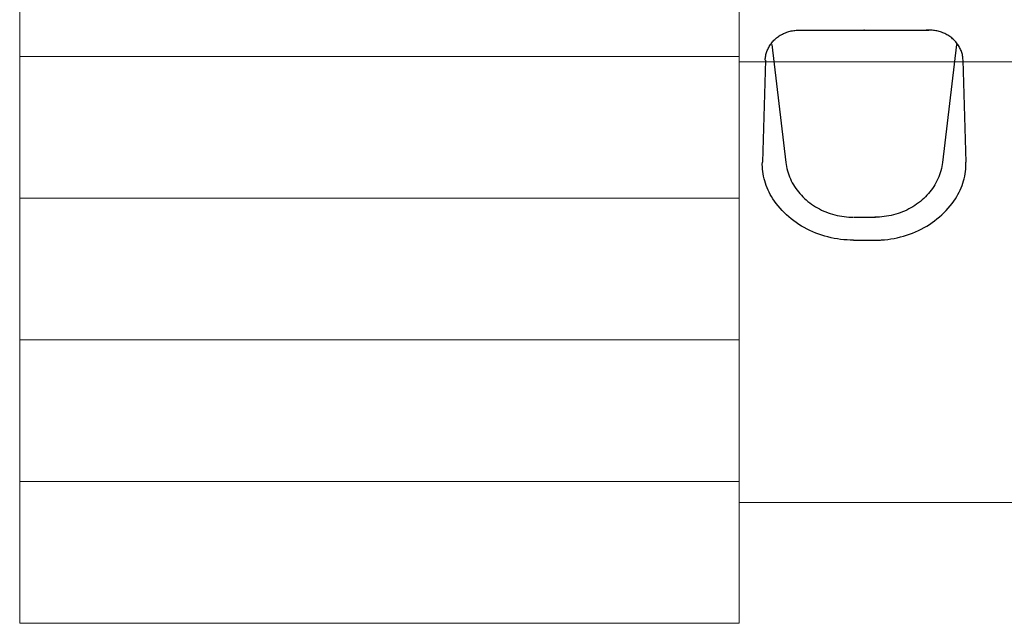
# Model space of a CAD drawing. Header units: millimetres. Extents: x -12988 to 25758, y 6227 to 71097.
# Tile 6 of 28: x 4364 to 4551, y 18035 to 18150. Entities that reach past the tile are written whole.
import ezdxf

# ---------------------------------------------------------------- set-up
doc = ezdxf.new("R2010")
doc.units = ezdxf.units.MM
doc.layers.add('!WYPOSAŻENIE', color=4, linetype='Continuous')
doc.layers.add('0! WIZJA', color=210, linetype='Continuous', lineweight=18)

# ---------------------------------------------------------------- blocks, each defined once
blk = doc.blocks.new('*U120')
at = {"layer": '!WYPOSAŻENIE'}
for p, q in [((-16.51, 18.64), (-16.33, 18.77)), ((-16.51, 18.64), (-16.33, 18.77)), ((-16.33, 18.77), (-16.15, 18.9)), ((-16.33, 18.77), (-16.15, 18.9)), ((-16.15, 18.9), (-15.96, 19.02)), ((-16.15, 18.9), (-15.96, 19.02)), ((-15.96, 19.02), (-15.77, 19.13)), ((-15.96, 19.02), (-15.77, 19.13)), ((-15.77, 19.13), (-15.57, 19.23)), ((-15.77, 19.13), (-15.57, 19.23)), ((-15.57, 19.23), (-15.37, 19.33)), ((-15.57, 19.23), (-15.37, 19.33)), ((-15.37, 19.33), (-15.16, 19.43)), ((-15.37, 19.33), (-15.16, 19.43)), ((-15.16, 19.43), (-14.96, 19.51)), ((-15.16, 19.43), (-14.96, 19.51)), ((-14.96, 19.51), (-14.74, 19.6)), ((-14.96, 19.51), (-14.74, 19.6)), ((-14.74, 19.6), (-14.53, 19.67)), ((-14.74, 19.6), (-14.53, 19.67)), ((-14.53, 19.67), (-14.31, 19.74)), ((-14.53, 19.67), (-14.31, 19.74)), ((-14.31, 19.74), (-14.09, 19.8)), ((-14.31, 19.74), (-14.09, 19.8)), ((-14.09, 19.8), (-13.87, 19.85)), ((-14.09, 19.8), (-13.87, 19.85)), ((-13.87, 19.85), (-13.65, 19.89)), ((-13.87, 19.85), (-13.65, 19.89)), ((-13.65, 19.89), (-13.42, 19.93)), ((-13.65, 19.89), (-13.42, 19.93)), ((-13.42, 19.93), (-13.2, 19.96)), ((-13.42, 19.93), (-13.2, 19.96)), ((-13.2, 19.96), (-12.97, 19.99)), ((-13.2, 19.96), (-12.97, 19.99)), ((-12.97, 19.99), (-12.74, 20)), ((-12.97, 19.99), (-12.74, 20)), ((-12.74, 20), (-12.51, 20.01)), ((-12.74, 20), (-12.51, 20.01)), ((-12.51, 20.01), (-12.28, 20.02)), ((-12.51, 20.01), (-12.28, 20.02)), ((12.32, 19.98), (-12.32, 19.98)), ((12.32, 19.98), (-12.32, 19.98)), ((-12.28, 20.02), (-12.05, 20.01)), ((-12.28, 20.02), (-12.05, 20.01)), ((-12.05, 20.01), (-11.82, 20)), ((-12.05, 20.01), (-11.82, 20)), ((12.05, 20.01), (11.82, 20)), ((12.05, 20.01), (11.82, 20)), ((12.28, 20.02), (12.05, 20.01)), ((12.28, 20.02), (12.05, 20.01)), ((12.51, 20.01), (12.28, 20.02)), ((12.51, 20.01), (12.28, 20.02)), ((12.74, 20), (12.51, 20.01)), ((12.74, 20), (12.51, 20.01)), ((12.97, 19.99), (12.74, 20)), ((12.97, 19.99), (12.74, 20)), ((13.2, 19.96), (12.97, 19.99)), ((13.2, 19.96), (12.97, 19.99)), ((13.42, 19.93), (13.2, 19.96)), ((13.42, 19.93), (13.2, 19.96)), ((13.65, 19.89), (13.42, 19.93)), ((13.65, 19.89), (13.42, 19.93)), ((13.87, 19.85), (13.65, 19.89)), ((13.87, 19.85), (13.65, 19.89)), ((14.09, 19.8), (13.87, 19.85)), ((14.09, 19.8), (13.87, 19.85)), ((14.31, 19.74), (14.09, 19.8)), ((14.31, 19.74), (14.09, 19.8)), ((14.53, 19.67), (14.31, 19.74)), ((14.53, 19.67), (14.31, 19.74)), ((14.74, 19.6), (14.53, 19.67)), ((14.74, 19.6), (14.53, 19.67)), ((14.96, 19.51), (14.74, 19.6)), ((14.96, 19.51), (14.74, 19.6)), ((15.16, 19.43), (14.96, 19.51)), ((15.16, 19.43), (14.96, 19.51)), ((15.37, 19.33), (15.16, 19.43)), ((15.37, 19.33), (15.16, 19.43)), ((15.57, 19.23), (15.37, 19.33)), ((15.57, 19.23), (15.37, 19.33)), ((15.77, 19.13), (15.57, 19.23)), ((15.77, 19.13), (15.57, 19.23)), ((15.96, 19.02), (15.77, 19.13)), ((15.96, 19.02), (15.77, 19.13)), ((16.15, 18.9), (15.96, 19.02)), ((16.15, 18.9), (15.96, 19.02)), ((16.33, 18.77), (16.15, 18.9)), ((16.33, 18.77), (16.15, 18.9)), ((16.51, 18.64), (16.33, 18.77)), ((16.51, 18.64), (16.33, 18.77)), ((-18.18, 16.7), (-18.08, 16.89)), ((-18.18, 16.7), (-18.08, 16.89)), ((-18.08, 16.89), (-17.97, 17.07)), ((-18.08, 16.89), (-17.97, 17.07)), ((-17.97, 17.07), (-17.85, 17.24)), ((-17.97, 17.07), (-17.85, 17.24)), ((-17.85, 17.24), (-17.73, 17.42)), ((-17.85, 17.24), (-17.73, 17.42)), ((-17.73, 17.42), (-17.6, 17.59)), ((-17.73, 17.42), (-17.6, 17.59)), ((-17.6, 17.59), (-17.46, 17.75)), ((-17.6, 17.59), (-17.46, 17.75)), ((-17.56, 17.29), (-14.92, -5.19)), ((-17.56, 17.29), (-14.92, -5.19)), ((-17.46, 17.75), (-17.32, 17.91)), ((-17.46, 17.75), (-17.32, 17.91)), ((-17.32, 17.91), (-17.17, 18.07)), ((-17.32, 17.91), (-17.17, 18.07)), ((-17.17, 18.07), (-17.01, 18.22)), ((-17.17, 18.07), (-17.01, 18.22)), ((-17.01, 18.22), (-16.85, 18.37)), ((-17.01, 18.22), (-16.85, 18.37)), ((-16.85, 18.37), (-16.68, 18.51)), ((-16.85, 18.37), (-16.68, 18.51)), ((-16.68, 18.51), (-16.51, 18.64)), ((-16.68, 18.51), (-16.51, 18.64)), ((17.56, 17.29), (14.92, -5.19)), ((17.56, 17.29), (14.92, -5.19)), ((16.68, 18.51), (16.51, 18.64)), ((16.68, 18.51), (16.51, 18.64)), ((16.85, 18.37), (16.68, 18.51)), ((16.85, 18.37), (16.68, 18.51)), ((17.01, 18.22), (16.85, 18.37)), ((17.01, 18.22), (16.85, 18.37)), ((17.17, 18.07), (17.01, 18.22)), ((17.17, 18.07), (17.01, 18.22)), ((17.32, 17.91), (17.17, 18.07)), ((17.32, 17.91), (17.17, 18.07)), ((17.46, 17.75), (17.32, 17.91)), ((17.46, 17.75), (17.32, 17.91)), ((17.6, 17.59), (17.46, 17.75)), ((17.6, 17.59), (17.46, 17.75)), ((17.73, 17.42), (17.6, 17.59)), ((17.73, 17.42), (17.6, 17.59)), ((17.85, 17.24), (17.73, 17.42)), ((17.85, 17.24), (17.73, 17.42)), ((17.97, 17.07), (17.85, 17.24)), ((17.97, 17.07), (17.85, 17.24)), ((18.08, 16.89), (17.97, 17.07)), ((18.08, 16.89), (17.97, 17.07)), ((18.18, 16.7), (18.08, 16.89)), ((18.18, 16.7), (18.08, 16.89)), ((-18.77, 14.93), (-18.74, 15.13)), ((-18.77, 14.93), (-18.74, 15.13)), ((-18.74, 15.13), (-18.7, 15.34)), ((-18.74, 15.13), (-18.7, 15.34)), ((-18.7, 15.34), (-18.65, 15.54)), ((-18.7, 15.34), (-18.65, 15.54)), ((-18.65, 15.54), (-18.59, 15.74)), ((-18.65, 15.54), (-18.59, 15.74)), ((-18.59, 15.74), (-18.52, 15.93)), ((-18.59, 15.74), (-18.52, 15.93)), ((-18.52, 15.93), (-18.45, 16.13)), ((-18.52, 15.93), (-18.45, 16.13)), ((-18.45, 16.13), (-18.37, 16.32)), ((-18.45, 16.13), (-18.37, 16.32)), ((-18.37, 16.32), (-18.28, 16.51)), ((-18.37, 16.32), (-18.28, 16.51)), ((-18.28, 16.51), (-18.18, 16.7)), ((-18.28, 16.51), (-18.18, 16.7)), ((18.28, 16.51), (18.18, 16.7)), ((18.28, 16.51), (18.18, 16.7)), ((18.37, 16.32), (18.28, 16.51)), ((18.37, 16.32), (18.28, 16.51)), ((18.45, 16.13), (18.37, 16.32)), ((18.45, 16.13), (18.37, 16.32)), ((18.52, 15.93), (18.45, 16.13)), ((18.52, 15.93), (18.45, 16.13)), ((18.59, 15.74), (18.52, 15.93)), ((18.59, 15.74), (18.52, 15.93)), ((18.65, 15.54), (18.59, 15.74)), ((18.65, 15.54), (18.59, 15.74)), ((18.7, 15.34), (18.65, 15.54)), ((18.7, 15.34), (18.65, 15.54)), ((18.74, 15.13), (18.7, 15.34)), ((18.74, 15.13), (18.7, 15.34)), ((18.77, 14.93), (18.74, 15.13)), ((18.77, 14.93), (18.74, 15.13)), ((-18.8, 14.31), (-19.38, -5.13)), ((-18.8, 14.31), (-19.38, -5.13)), ((-18.83, 14.31), (-18.82, 14.52)), ((-18.83, 14.31), (-18.82, 14.52)), ((-18.82, 14.52), (-18.8, 14.72)), ((-18.82, 14.52), (-18.8, 14.72)), ((-18.8, 14.72), (-18.77, 14.93)), ((-18.8, 14.72), (-18.77, 14.93)), ((18.8, 14.72), (18.77, 14.93)), ((18.8, 14.72), (18.77, 14.93)), ((18.82, 14.52), (18.8, 14.72)), ((18.82, 14.52), (18.8, 14.72)), ((18.8, 14.31), (19.38, -5.13)), ((18.8, 14.31), (19.38, -5.13)), ((18.83, 14.31), (18.82, 14.52)), ((18.83, 14.31), (18.82, 14.52)), ((-19.39, -5.58), (-19.38, -5.13)), ((-19.39, -5.58), (-19.38, -5.13)), ((-19.37, -6.04), (-19.39, -5.58)), ((-19.37, -6.04), (-19.39, -5.58)), ((-14.92, -5.19), (-14.87, -5.59)), ((-14.92, -5.19), (-14.87, -5.59)), ((-14.87, -5.59), (-14.8, -5.99)), ((-14.87, -5.59), (-14.8, -5.99)), ((14.87, -5.59), (14.8, -5.99)), ((14.87, -5.59), (14.8, -5.99)), ((14.87, -5.59), (14.8, -5.99)), ((14.87, -5.59), (14.8, -5.99)), ((14.92, -5.19), (14.87, -5.59)), ((14.92, -5.19), (14.87, -5.59)), ((14.92, -5.19), (14.87, -5.59)), ((14.92, -5.19), (14.87, -5.59)), ((19.37, -6.04), (19.39, -5.58)), ((19.37, -6.04), (19.39, -5.58)), ((19.39, -5.58), (19.38, -5.13)), ((19.39, -5.58), (19.38, -5.13)), ((-19.34, -6.5), (-19.37, -6.04)), ((-19.34, -6.5), (-19.37, -6.04)), ((-19.29, -6.95), (-19.34, -6.5)), ((-19.29, -6.95), (-19.34, -6.5)), ((-19.23, -7.4), (-19.29, -6.95)), ((-19.23, -7.4), (-19.29, -6.95)), ((-19.15, -7.85), (-19.23, -7.4)), ((-19.15, -7.85), (-19.23, -7.4)), ((-14.8, -5.99), (-14.71, -6.39)), ((-14.8, -5.99), (-14.71, -6.39)), ((-14.71, -6.39), (-14.61, -6.79)), ((-14.71, -6.39), (-14.61, -6.79)), ((-14.61, -6.79), (-14.49, -7.18)), ((-14.61, -6.79), (-14.49, -7.18)), ((-14.49, -7.18), (-14.36, -7.57)), ((-14.49, -7.18), (-14.36, -7.57)), ((14.49, -7.18), (14.36, -7.57)), ((14.49, -7.18), (14.36, -7.57)), ((14.49, -7.18), (14.36, -7.57)), ((14.49, -7.18), (14.36, -7.57)), ((14.61, -6.79), (14.49, -7.18)), ((14.61, -6.79), (14.49, -7.18)), ((14.61, -6.79), (14.49, -7.18)), ((14.61, -6.79), (14.49, -7.18)), ((14.71, -6.39), (14.61, -6.79)), ((14.71, -6.39), (14.61, -6.79)), ((14.71, -6.39), (14.61, -6.79)), ((14.71, -6.39), (14.61, -6.79)), ((14.8, -5.99), (14.71, -6.39)), ((14.8, -5.99), (14.71, -6.39)), ((14.8, -5.99), (14.71, -6.39)), ((14.8, -5.99), (14.71, -6.39)), ((19.15, -7.85), (19.23, -7.4)), ((19.15, -7.85), (19.23, -7.4)), ((19.23, -7.4), (19.29, -6.95)), ((19.23, -7.4), (19.29, -6.95)), ((19.29, -6.95), (19.34, -6.5)), ((19.29, -6.95), (19.34, -6.5)), ((19.34, -6.5), (19.37, -6.04)), ((19.34, -6.5), (19.37, -6.04)), ((-19.05, -8.3), (-19.15, -7.85)), ((-19.05, -8.3), (-19.15, -7.85)), ((-18.93, -8.74), (-19.05, -8.3)), ((-18.93, -8.74), (-19.05, -8.3)), ((-18.79, -9.18), (-18.93, -8.74)), ((-18.79, -9.18), (-18.93, -8.74)), ((-18.64, -9.62), (-18.79, -9.18)), ((-18.64, -9.62), (-18.79, -9.18)), ((-14.36, -7.57), (-14.21, -7.96)), ((-14.36, -7.57), (-14.21, -7.96)), ((-14.21, -7.96), (-14.05, -8.34)), ((-14.21, -7.96), (-14.05, -8.34)), ((-14.05, -8.34), (-13.87, -8.71)), ((-14.05, -8.34), (-13.87, -8.71)), ((-13.87, -8.71), (-13.68, -9.08)), ((-13.87, -8.71), (-13.68, -9.08)), ((-13.68, -9.08), (-13.47, -9.45)), ((-13.68, -9.08), (-13.47, -9.45)), ((13.68, -9.08), (13.47, -9.45)), ((13.68, -9.08), (13.47, -9.45)), ((13.68, -9.08), (13.47, -9.45)), ((13.68, -9.08), (13.47, -9.45)), ((13.87, -8.71), (13.68, -9.08)), ((13.87, -8.71), (13.68, -9.08)), ((13.87, -8.71), (13.68, -9.08)), ((13.87, -8.71), (13.68, -9.08)), ((14.05, -8.34), (13.87, -8.71)), ((14.05, -8.34), (13.87, -8.71)), ((14.05, -8.34), (13.87, -8.71)), ((14.05, -8.34), (13.87, -8.71)), ((14.21, -7.96), (14.05, -8.34)), ((14.21, -7.96), (14.05, -8.34)), ((14.21, -7.96), (14.05, -8.34)), ((14.21, -7.96), (14.05, -8.34)), ((14.36, -7.57), (14.21, -7.96)), ((14.36, -7.57), (14.21, -7.96)), ((14.36, -7.57), (14.21, -7.96)), ((14.36, -7.57), (14.21, -7.96)), ((18.64, -9.62), (18.79, -9.18)), ((18.64, -9.62), (18.79, -9.18)), ((18.79, -9.18), (18.93, -8.74)), ((18.79, -9.18), (18.93, -8.74)), ((18.93, -8.74), (19.05, -8.3)), ((18.93, -8.74), (19.05, -8.3)), ((19.05, -8.3), (19.15, -7.85)), ((19.05, -8.3), (19.15, -7.85)), ((-18.47, -10.05), (-18.64, -9.62)), ((-18.47, -10.05), (-18.64, -9.62)), ((-18.29, -10.48), (-18.47, -10.05)), ((-18.29, -10.48), (-18.47, -10.05)), ((-18.09, -10.89), (-18.29, -10.48)), ((-18.09, -10.89), (-18.29, -10.48)), ((-17.87, -11.31), (-18.09, -10.89)), ((-17.87, -11.31), (-18.09, -10.89)), ((-13.47, -9.45), (-13.25, -9.8)), ((-13.47, -9.45), (-13.25, -9.8)), ((-13.25, -9.8), (-13.02, -10.15)), ((-13.25, -9.8), (-13.02, -10.15)), ((-13.02, -10.15), (-12.77, -10.49)), ((-13.02, -10.15), (-12.77, -10.49)), ((-12.77, -10.49), (-12.51, -10.83)), ((-12.77, -10.49), (-12.51, -10.83)), ((-12.51, -10.83), (-12.24, -11.15)), ((-12.51, -10.83), (-12.24, -11.15)), ((-12.24, -11.15), (-11.96, -11.47)), ((-12.24, -11.15), (-11.96, -11.47)), ((12.24, -11.15), (11.96, -11.47)), ((12.24, -11.15), (11.96, -11.47)), ((12.24, -11.15), (11.96, -11.47)), ((12.24, -11.15), (11.96, -11.47)), ((12.51, -10.83), (12.24, -11.15)), ((12.51, -10.83), (12.24, -11.15)), ((12.51, -10.83), (12.24, -11.15)), ((12.51, -10.83), (12.24, -11.15)), ((12.77, -10.49), (12.51, -10.83)), ((12.77, -10.49), (12.51, -10.83)), ((12.77, -10.49), (12.51, -10.83)), ((12.77, -10.49), (12.51, -10.83)), ((13.02, -10.15), (12.77, -10.49)), ((13.02, -10.15), (12.77, -10.49)), ((13.02, -10.15), (12.77, -10.49)), ((13.02, -10.15), (12.77, -10.49)), ((13.25, -9.8), (13.02, -10.15)), ((13.25, -9.8), (13.02, -10.15)), ((13.25, -9.8), (13.02, -10.15)), ((13.25, -9.8), (13.02, -10.15)), ((13.47, -9.45), (13.25, -9.8)), ((13.47, -9.45), (13.25, -9.8)), ((13.47, -9.45), (13.25, -9.8)), ((13.47, -9.45), (13.25, -9.8)), ((17.87, -11.31), (18.09, -10.89)), ((17.87, -11.31), (18.09, -10.89)), ((18.09, -10.89), (18.29, -10.48)), ((18.09, -10.89), (18.29, -10.48)), ((18.29, -10.48), (18.47, -10.05)), ((18.29, -10.48), (18.47, -10.05)), ((18.47, -10.05), (18.64, -9.62)), ((18.47, -10.05), (18.64, -9.62)), ((-17.64, -11.71), (-17.87, -11.31)), ((-17.64, -11.71), (-17.87, -11.31)), ((-17.39, -12.11), (-17.64, -11.71)), ((-17.39, -12.11), (-17.64, -11.71)), ((-17.07, -12.58), (-17.39, -12.11)), ((-17.07, -12.58), (-17.39, -12.11)), ((-16.73, -13.05), (-17.07, -12.58)), ((-16.73, -13.05), (-17.07, -12.58)), ((-16.37, -13.5), (-16.73, -13.05)), ((-16.37, -13.5), (-16.73, -13.05)), ((-11.96, -11.47), (-11.66, -11.78)), ((-11.96, -11.47), (-11.66, -11.78)), ((-11.66, -11.78), (-11.35, -12.07)), ((-11.66, -11.78), (-11.35, -12.07)), ((-11.35, -12.07), (-11.03, -12.36)), ((-11.35, -12.07), (-11.03, -12.36)), ((-11.03, -12.36), (-10.7, -12.64)), ((-11.03, -12.36), (-10.7, -12.64)), ((-10.7, -12.64), (-10.36, -12.91)), ((-10.7, -12.64), (-10.36, -12.91)), ((-10.36, -12.91), (-10, -13.16)), ((-10.36, -12.91), (-10, -13.16)), ((10.36, -12.91), (10, -13.16)), ((10.36, -12.91), (10, -13.16)), ((10.36, -12.91), (10, -13.16)), ((10.36, -12.91), (10, -13.16)), ((10.7, -12.64), (10.36, -12.91)), ((10.7, -12.64), (10.36, -12.91)), ((10.7, -12.64), (10.36, -12.91)), ((10.7, -12.64), (10.36, -12.91)), ((11.03, -12.36), (10.7, -12.64)), ((11.03, -12.36), (10.7, -12.64)), ((11.03, -12.36), (10.7, -12.64)), ((11.03, -12.36), (10.7, -12.64)), ((11.35, -12.07), (11.03, -12.36)), ((11.35, -12.07), (11.03, -12.36)), ((11.35, -12.07), (11.03, -12.36)), ((11.35, -12.07), (11.03, -12.36)), ((11.66, -11.78), (11.35, -12.07)), ((11.66, -11.78), (11.35, -12.07)), ((11.66, -11.78), (11.35, -12.07)), ((11.66, -11.78), (11.35, -12.07)), ((11.96, -11.47), (11.66, -11.78)), ((11.96, -11.47), (11.66, -11.78)), ((11.96, -11.47), (11.66, -11.78)), ((11.96, -11.47), (11.66, -11.78)), ((16.37, -13.5), (16.73, -13.05)), ((16.37, -13.5), (16.73, -13.05)), ((16.73, -13.05), (17.07, -12.58)), ((16.73, -13.05), (17.07, -12.58)), ((17.07, -12.58), (17.39, -12.11)), ((17.07, -12.58), (17.39, -12.11)), ((17.39, -12.11), (17.64, -11.71)), ((17.39, -12.11), (17.64, -11.71)), ((17.64, -11.71), (17.87, -11.31)), ((17.64, -11.71), (17.87, -11.31)), ((-15.99, -13.94), (-16.37, -13.5)), ((-15.99, -13.94), (-16.37, -13.5)), ((-15.6, -14.37), (-15.99, -13.94)), ((-15.6, -14.37), (-15.99, -13.94)), ((-15.19, -14.79), (-15.6, -14.37)), ((-15.19, -14.79), (-15.6, -14.37)), ((-14.77, -15.19), (-15.19, -14.79)), ((-14.77, -15.19), (-15.19, -14.79)), ((-10, -13.16), (-9.64, -13.41)), ((-10, -13.16), (-9.64, -13.41)), ((-9.64, -13.41), (-9.27, -13.64)), ((-9.64, -13.41), (-9.27, -13.64)), ((-9.27, -13.64), (-8.89, -13.86)), ((-9.27, -13.64), (-8.89, -13.86)), ((-8.89, -13.86), (-8.5, -14.07)), ((-8.89, -13.86), (-8.5, -14.07)), ((-8.5, -14.07), (-8.11, -14.27)), ((-8.5, -14.07), (-8.11, -14.27)), ((-8.11, -14.27), (-7.7, -14.46)), ((-8.11, -14.27), (-7.7, -14.46)), ((-7.7, -14.46), (-7.29, -14.63)), ((-7.7, -14.46), (-7.29, -14.63)), ((-7.29, -14.63), (-6.88, -14.79)), ((-7.29, -14.63), (-6.88, -14.79)), ((-6.88, -14.79), (-6.45, -14.93)), ((-6.88, -14.79), (-6.45, -14.93)), ((-6.45, -14.93), (-6.03, -15.07)), ((-6.45, -14.93), (-6.03, -15.07)), ((6.45, -14.93), (6.03, -15.07)), ((6.45, -14.93), (6.03, -15.07)), ((6.45, -14.93), (6.03, -15.07)), ((6.45, -14.93), (6.03, -15.07)), ((6.88, -14.79), (6.45, -14.93)), ((6.88, -14.79), (6.45, -14.93)), ((6.88, -14.79), (6.45, -14.93)), ((6.88, -14.79), (6.45, -14.93)), ((7.29, -14.63), (6.88, -14.79)), ((7.29, -14.63), (6.88, -14.79)), ((7.29, -14.63), (6.88, -14.79)), ((7.29, -14.63), (6.88, -14.79)), ((7.7, -14.46), (7.29, -14.63)), ((7.7, -14.46), (7.29, -14.63)), ((7.7, -14.46), (7.29, -14.63)), ((7.7, -14.46), (7.29, -14.63)), ((8.11, -14.27), (7.7, -14.46)), ((8.11, -14.27), (7.7, -14.46)), ((8.11, -14.27), (7.7, -14.46)), ((8.11, -14.27), (7.7, -14.46)), ((8.5, -14.07), (8.11, -14.27)), ((8.5, -14.07), (8.11, -14.27)), ((8.5, -14.07), (8.11, -14.27)), ((8.5, -14.07), (8.11, -14.27)), ((8.89, -13.86), (8.5, -14.07)), ((8.89, -13.86), (8.5, -14.07)), ((8.89, -13.86), (8.5, -14.07)), ((8.89, -13.86), (8.5, -14.07)), ((9.27, -13.64), (8.89, -13.86)), ((9.27, -13.64), (8.89, -13.86)), ((9.27, -13.64), (8.89, -13.86)), ((9.27, -13.64), (8.89, -13.86)), ((9.64, -13.41), (9.27, -13.64)), ((9.64, -13.41), (9.27, -13.64)), ((9.64, -13.41), (9.27, -13.64)), ((9.64, -13.41), (9.27, -13.64)), ((10, -13.16), (9.64, -13.41)), ((10, -13.16), (9.64, -13.41)), ((10, -13.16), (9.64, -13.41)), ((10, -13.16), (9.64, -13.41)), ((14.77, -15.19), (15.19, -14.79)), ((14.77, -15.19), (15.19, -14.79)), ((15.19, -14.79), (15.6, -14.37)), ((15.19, -14.79), (15.6, -14.37)), ((15.6, -14.37), (15.99, -13.94)), ((15.6, -14.37), (15.99, -13.94)), ((15.99, -13.94), (16.37, -13.5)), ((15.99, -13.94), (16.37, -13.5)), ((-14.33, -15.58), (-14.77, -15.19)), ((-14.33, -15.58), (-14.77, -15.19)), ((-13.87, -15.96), (-14.33, -15.58)), ((-13.87, -15.96), (-14.33, -15.58)), ((-13.41, -16.32), (-13.87, -15.96)), ((-13.41, -16.32), (-13.87, -15.96)), ((-12.92, -16.67), (-13.41, -16.32)), ((-12.92, -16.67), (-13.41, -16.32)), ((-12.43, -17), (-12.92, -16.67)), ((-12.43, -17), (-12.92, -16.67)), ((-6.03, -15.07), (-5.59, -15.19)), ((-6.03, -15.07), (-5.59, -15.19)), ((-5.59, -15.19), (-5.16, -15.29)), ((-5.59, -15.19), (-5.16, -15.29)), ((-5.16, -15.29), (-4.71, -15.38)), ((-5.16, -15.29), (-4.71, -15.38)), ((-4.71, -15.38), (-4.27, -15.46)), ((-4.71, -15.38), (-4.27, -15.46)), ((-4.27, -15.46), (-3.82, -15.52)), ((-4.27, -15.46), (-3.82, -15.52)), ((-3.82, -15.52), (-3.37, -15.57)), ((-3.82, -15.52), (-3.37, -15.57)), ((-3.37, -15.57), (-2.92, -15.61)), ((-3.37, -15.57), (-2.92, -15.61)), ((-2.92, -15.61), (-2.47, -15.63)), ((-2.92, -15.61), (-2.47, -15.63)), ((-2.47, -15.63), (-2.02, -15.64)), ((-2.47, -15.63), (-2.02, -15.64)), ((1.88, -15.64), (-2.16, -15.64)), ((1.88, -15.64), (-2.16, -15.64)), ((2.47, -15.63), (2.02, -15.64)), ((2.47, -15.63), (2.02, -15.64)), ((2.47, -15.63), (2.02, -15.64)), ((2.47, -15.63), (2.02, -15.64)), ((2.92, -15.61), (2.47, -15.63)), ((2.92, -15.61), (2.47, -15.63)), ((2.92, -15.61), (2.47, -15.63)), ((2.92, -15.61), (2.47, -15.63)), ((3.37, -15.57), (2.92, -15.61)), ((3.37, -15.57), (2.92, -15.61)), ((3.37, -15.57), (2.92, -15.61)), ((3.37, -15.57), (2.92, -15.61)), ((3.82, -15.52), (3.37, -15.57)), ((3.82, -15.52), (3.37, -15.57)), ((3.82, -15.52), (3.37, -15.57)), ((3.82, -15.52), (3.37, -15.57)), ((4.27, -15.46), (3.82, -15.52)), ((4.27, -15.46), (3.82, -15.52)), ((4.27, -15.46), (3.82, -15.52)), ((4.27, -15.46), (3.82, -15.52)), ((4.71, -15.38), (4.27, -15.46)), ((4.71, -15.38), (4.27, -15.46)), ((4.71, -15.38), (4.27, -15.46)), ((4.71, -15.38), (4.27, -15.46)), ((5.16, -15.29), (4.71, -15.38)), ((5.16, -15.29), (4.71, -15.38)), ((5.16, -15.29), (4.71, -15.38)), ((5.16, -15.29), (4.71, -15.38)), ((5.59, -15.19), (5.16, -15.29)), ((5.59, -15.19), (5.16, -15.29)), ((5.59, -15.19), (5.16, -15.29)), ((5.59, -15.19), (5.16, -15.29)), ((6.03, -15.07), (5.59, -15.19)), ((6.03, -15.07), (5.59, -15.19)), ((6.03, -15.07), (5.59, -15.19)), ((6.03, -15.07), (5.59, -15.19)), ((12.43, -17), (12.92, -16.67)), ((12.43, -17), (12.92, -16.67)), ((12.92, -16.67), (13.41, -16.32)), ((12.92, -16.67), (13.41, -16.32)), ((13.41, -16.32), (13.87, -15.96)), ((13.41, -16.32), (13.87, -15.96)), ((13.87, -15.96), (14.33, -15.58)), ((13.87, -15.96), (14.33, -15.58)), ((14.33, -15.58), (14.77, -15.19)), ((14.33, -15.58), (14.77, -15.19)), ((-11.92, -17.32), (-12.43, -17)), ((-11.92, -17.32), (-12.43, -17)), ((-11.4, -17.62), (-11.92, -17.32)), ((-11.4, -17.62), (-11.92, -17.32)), ((-10.87, -17.9), (-11.4, -17.62)), ((-10.87, -17.9), (-11.4, -17.62)), ((-10.33, -18.17), (-10.87, -17.9)), ((-10.33, -18.17), (-10.87, -17.9)), ((-9.78, -18.42), (-10.33, -18.17)), ((-9.78, -18.42), (-10.33, -18.17)), ((-9.22, -18.65), (-9.78, -18.42)), ((-9.22, -18.65), (-9.78, -18.42)), ((-8.65, -18.87), (-9.22, -18.65)), ((-8.65, -18.87), (-9.22, -18.65)), ((8.65, -18.87), (9.22, -18.65)), ((8.65, -18.87), (9.22, -18.65)), ((9.22, -18.65), (9.78, -18.42)), ((9.22, -18.65), (9.78, -18.42)), ((9.78, -18.42), (10.33, -18.17)), ((9.78, -18.42), (10.33, -18.17)), ((10.33, -18.17), (10.87, -17.9)), ((10.33, -18.17), (10.87, -17.9)), ((10.87, -17.9), (11.4, -17.62)), ((10.87, -17.9), (11.4, -17.62)), ((11.4, -17.62), (11.92, -17.32)), ((11.4, -17.62), (11.92, -17.32)), ((11.92, -17.32), (12.43, -17)), ((11.92, -17.32), (12.43, -17)), ((-8.07, -19.06), (-8.65, -18.87)), ((-8.07, -19.06), (-8.65, -18.87)), ((-7.49, -19.24), (-8.07, -19.06)), ((-7.49, -19.24), (-8.07, -19.06)), ((-6.9, -19.41), (-7.49, -19.24)), ((-6.9, -19.41), (-7.49, -19.24)), ((-6.3, -19.55), (-6.9, -19.41)), ((-6.3, -19.55), (-6.9, -19.41)), ((-5.7, -19.67), (-6.3, -19.55)), ((-5.7, -19.67), (-6.3, -19.55)), ((-5.09, -19.78), (-5.7, -19.67)), ((-5.09, -19.78), (-5.7, -19.67)), ((-4.48, -19.86), (-5.09, -19.78)), ((-4.48, -19.86), (-5.09, -19.78)), ((-3.87, -19.93), (-4.48, -19.86)), ((-3.87, -19.93), (-4.48, -19.86)), ((-3.25, -19.98), (-3.87, -19.93)), ((-3.25, -19.98), (-3.87, -19.93)), ((-2.64, -20.01), (-3.25, -19.98)), ((-2.64, -20.01), (-3.25, -19.98)), ((2.02, -20.02), (-3.14, -20.02)), ((2.02, -20.02), (-3.14, -20.02)), ((-2.02, -20.02), (-2.64, -20.01)), ((-2.02, -20.02), (-2.64, -20.01)), ((2.02, -20.02), (2.64, -20.01)), ((2.02, -20.02), (2.64, -20.01)), ((2.64, -20.01), (3.25, -19.98)), ((2.64, -20.01), (3.25, -19.98)), ((3.25, -19.98), (3.87, -19.93)), ((3.25, -19.98), (3.87, -19.93)), ((3.87, -19.93), (4.48, -19.86)), ((3.87, -19.93), (4.48, -19.86)), ((4.48, -19.86), (5.09, -19.78)), ((4.48, -19.86), (5.09, -19.78)), ((5.09, -19.78), (5.7, -19.67)), ((5.09, -19.78), (5.7, -19.67)), ((5.7, -19.67), (6.3, -19.55)), ((5.7, -19.67), (6.3, -19.55)), ((6.3, -19.55), (6.9, -19.41)), ((6.3, -19.55), (6.9, -19.41)), ((6.9, -19.41), (7.49, -19.24)), ((6.9, -19.41), (7.49, -19.24)), ((7.49, -19.24), (8.07, -19.06)), ((7.49, -19.24), (8.07, -19.06)), ((8.07, -19.06), (8.65, -18.87)), ((8.07, -19.06), (8.65, -18.87))]:
    blk.add_line(p, q, dxfattribs=at)
blk.add_point((-0.03, 19.98), dxfattribs=at)
blk.add_point((-0.03, 19.98), dxfattribs=at)
blk = doc.blocks.new('*U119')
at = {"layer": '0! WIZJA', "color": 0, "linetype": 'ByBlock', "lineweight": -2, "ltscale": 0.5, "transparency": 16777216}
blk.add_blockref('*U120', (1530, 0), dxfattribs=at)

msp = doc.modelspace()

# ---------------------------------------------------------------- linework, layer by layer
at = {"layer": '0! WIZJA'}
for p, q in [((4363.891, 18791.303), (4363.891, 18035.303)), ((4500.891, 18142.303), (6082.891, 18142.303)), ((4500.891, 18058.303), (6082.891, 18058.303))]:
    msp.add_line(p, q, dxfattribs=at)
at = {"layer": '0! WIZJA', "ltscale": 0.5}
for p, q in [((4500.891, 18222.303), (4500.891, 18142.303)), ((4500.891, 18143.303), (4363.891, 18143.303)), ((4500.891, 18142.303), (4500.891, 18035.303)), ((4500.891, 18116.303), (4363.891, 18116.303)), ((4500.891, 18089.303), (4363.891, 18089.303)), ((4500.891, 18062.303), (4363.891, 18062.303)), ((4500.891, 18035.303), (4363.891, 18035.303))]:
    msp.add_line(p, q, dxfattribs=at)

# ---------------------------------------------------------------- block references
at = {"layer": '0! WIZJA', "ltscale": 0.5, "xscale": -1}
msp.add_blockref('*U119', (6054.685, 18128.318), dxfattribs=at)

doc.saveas('drawing.dxf')
